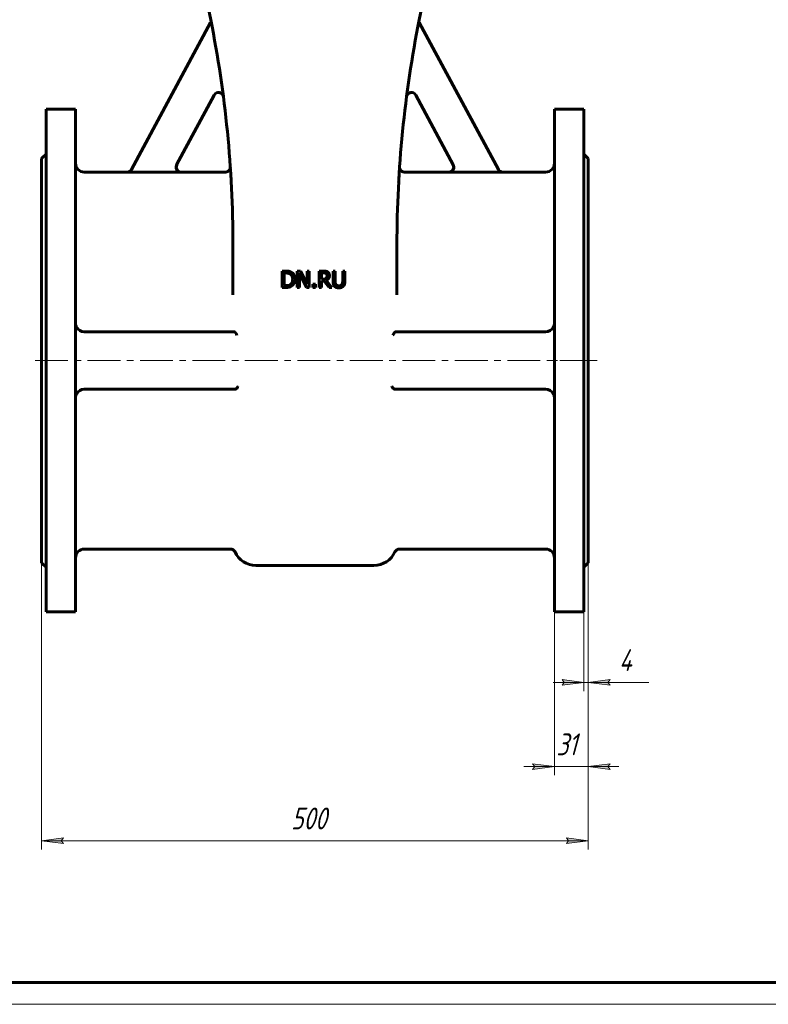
# Model space of a CAD drawing. Header units: millimetres. Extents: x 0 to 649, y -9 to 420.
# Tile 2 of 11: x 131 to 302, y 0 to 225. Entities that reach past the tile are written whole.
import ezdxf

# ---------------------------------------------------------------- set-up
doc = ezdxf.new("R2010")
doc.units = ezdxf.units.MM
for name, pattern in [('K5LT_AXLED', [12, 7.5, -1.5, 1.5, -1.5]), ('K5LT_BASIC', [0]), ('K5LT_THIN', [0])]:
    doc.linetypes.add(name, pattern=pattern)
doc.layers.add('Системный слой', color=7, linetype='Continuous')
doc.layers.add('Системный слой (1)', color=7, linetype='Continuous', true_color=0x6c6c6c)
doc.styles.add('KDIMTEXTSTYLE', font='txt', dxfattribs={"width": 0.96, "oblique": 15, "height": 5})
doc.styles.add('KTEXTSTYLE', font='txt', dxfattribs={"width": 0.96, "height": 5})
doc.dimstyles.new('KDIMSTYLE (0.25)', dxfattribs={"dimtxt": 5, "dimasz": 1, "dimexe": 2, "dimexo": 0, "dimgap": 1, "dimtad": 1, "dimlfac": 4, "dimtxsty": 'KDIMTEXTSTYLE', "dimsah": 1, "dimcen": 0, "dimdle": 1, "dimadec": 0, "dimazin": 0, "dimtfac": 0.667, "dimtmove": 0, "dimatfit": 3, "dimfxl": 1, "dimtvp": 1, "dimtolj": 1, "dimtzin": 0, "dimarcsym": 0})

# ---------------------------------------------------------------- blocks, each defined once
blk = doc.blocks.new('U1')
at = {"layer": 'Системный слой (1)', "color": 143, "linetype": 'K5LT_BASIC', "lineweight": 60, "true_color": 0x33acca}
for p, q in [((155.51, 190.41), (145.67, 190.41)), ((177.95, 190.41), (167.8, 190.41))]:
    blk.add_line(p, q, dxfattribs=at)
blk = doc.blocks.new('U3')
at = {"layer": 'Системный слой (1)', "color": 143, "linetype": 'K5LT_BASIC', "lineweight": 60, "true_color": 0x33acca}
for p, q in [((179.07, 191.61), (179.07, 191.6)), ((179.07, 191.6), (179.07, 191.58)), ((179.07, 191.58), (179.07, 191.54))]:
    blk.add_line(p, q, dxfattribs=at)
blk = doc.blocks.new('U6')
at = {"layer": 'Системный слой (1)', "color": 143, "linetype": 'K5LT_BASIC', "lineweight": 60, "true_color": 0x33acca}
for p, q in [((217.78, 191.57), (217.77, 191.53)), ((217.78, 191.61), (217.78, 191.6)), ((217.78, 191.6), (217.78, 191.57))]:
    blk.add_line(p, q, dxfattribs=at)
blk = doc.blocks.new('U13')
at = {"layer": 'Системный слой (1)', "color": 143, "linetype": 'K5LT_BASIC', "lineweight": 60, "true_color": 0x33acca}
for p, q in [((166.81, 192.07), (166.68, 191.42)), ((166.68, 191.42), (166.92, 190.83)), ((166.92, 190.83), (167.47, 190.46)), ((167.47, 190.46), (167.8, 190.41))]:
    blk.add_line(p, q, dxfattribs=at)
blk = doc.blocks.new('U17')
at = {"layer": 'Системный слой (1)', "color": 143, "linetype": 'K5LT_BASIC', "lineweight": 60, "true_color": 0x33acca}
for p, q in [((229.05, 190.41), (218.9, 190.41)), ((251.17, 190.41), (241.34, 190.41))]:
    blk.add_line(p, q, dxfattribs=at)
blk = doc.blocks.new('U22')
at = {"layer": 'Системный слой (1)', "color": 143, "linetype": 'K5LT_BASIC', "lineweight": 60, "true_color": 0x33acca}
for p, q in [((230.04, 192.07), (230.17, 191.42)), ((229.38, 190.46), (229.05, 190.41)), ((229.92, 190.83), (229.38, 190.46)), ((230.17, 191.42), (229.92, 190.83))]:
    blk.add_line(p, q, dxfattribs=at)
blk = doc.blocks.new('U31')
at = {"layer": 'Системный слой (1)', "color": 143, "linetype": 'K5LT_BASIC', "lineweight": 60, "true_color": 0x33acca}
for p, q in [((260.92, 193.54), (260.92, 147.29)), ((260.92, 147.29), (260.92, 101.04))]:
    blk.add_line(p, q, dxfattribs=at)
blk = doc.blocks.new('U37')
at = {"layer": 'Системный слой (1)', "color": 143, "linetype": 'K5LT_BASIC', "lineweight": 60, "true_color": 0x33acca}
for p, q in [((259.92, 204.79), (259.92, 147.29)), ((259.92, 147.29), (259.92, 89.79))]:
    blk.add_line(p, q, dxfattribs=at)
blk = doc.blocks.new('U42')
at = {"layer": 'Системный слой (1)', "color": 143, "linetype": 'K5LT_BASIC', "lineweight": 60, "true_color": 0x33acca}
for p, q in [((253.17, 204.79), (253.17, 147.29)), ((253.17, 147.29), (253.17, 89.79))]:
    blk.add_line(p, q, dxfattribs=at)
blk = doc.blocks.new('U46')
at = {"layer": 'Системный слой (1)', "color": 143, "linetype": 'K5LT_BASIC', "lineweight": 60, "true_color": 0x33acca}
for p, q in [((143.67, 204.79), (143.67, 147.29)), ((143.67, 147.29), (143.67, 89.79))]:
    blk.add_line(p, q, dxfattribs=at)
blk = doc.blocks.new('U47')
at = {"layer": 'Системный слой (1)', "color": 143, "linetype": 'K5LT_BASIC', "lineweight": 60, "true_color": 0x33acca}
for p, q in [((136.92, 204.79), (136.92, 147.29)), ((136.92, 147.29), (136.92, 89.79))]:
    blk.add_line(p, q, dxfattribs=at)
blk = doc.blocks.new('U48')
at = {"layer": 'Системный слой (1)', "color": 143, "linetype": 'K5LT_BASIC', "lineweight": 60, "true_color": 0x33acca}
for p, q in [((135.92, 193.54), (135.92, 147.29)), ((135.92, 147.29), (135.92, 101.04))]:
    blk.add_line(p, q, dxfattribs=at)
blk = doc.blocks.new('D0')
at = {"layer": 'Системный слой (1)'}
for points in [[(140.92, 36.77), (140.42, 37.43), (140.92, 38.09), (135.92, 37.43)], [(260.92, 37.43), (255.92, 38.09), (256.42, 37.43), (255.92, 36.77)]]:
    blk.add_hatch(color=7, dxfattribs=at).paths.add_polyline_path(points)
at = {"layer": 'Системный слой (1)', "color": 7, "linetype": 'K5LT_THIN', "lineweight": 18, "true_color": 0xffffff}
for p, q in [((135.92, 101.04), (135.92, 35.43)), ((260.92, 101.04), (260.92, 35.43)), ((135.92, 37.43), (140.92, 38.09)), ((140.92, 36.77), (135.92, 37.43)), ((140.92, 38.09), (140.42, 37.43)), ((140.42, 37.43), (140.92, 36.77)), ((256.42, 37.43), (255.92, 38.09)), ((255.92, 38.09), (260.92, 37.43)), ((260.92, 37.43), (255.92, 36.77)), ((255.92, 36.77), (256.42, 37.43))]:
    blk.add_line(p, q, dxfattribs=at)
blk.add_wipeout([(192.95, 38.43), (192.95, 45.81), (203.46, 45.81), (203.46, 38.43)]).dxf.layer = 'Системный слой (1)'
blk.add_line((135.92, 37.43), (260.92, 37.43), dxfattribs=at)
at = {"layer": 'Системный слой (1)', "color": 7, "insert": (192.95, 45.02), "char_height": 5, "attachment_point": 1, "style": 'KTEXTSTYLE'}
blk.add_mtext('\\fArial|b0|c204|p34;\\H5.0;\\W1.000;\\Q15;\\fGOST Type AU|b0|i0|c204|p34;\\Q15;\\W0.960;500', dxfattribs=at)
blk = doc.blocks.new('KDIMARROW_01')
at = {"layer": 'Системный слой'}
blk.add_hatch(color=0, dxfattribs=at).paths.add_polyline_path([(-5, -0.66), (0, 0), (-5, 0.66), (-4.5, 0)])
at = {"layer": 'Системный слой', "color": 0, "linetype": 'K5LT_THIN', "lineweight": 18}
for p, q in [((-4.5, 0), (-5, 0.66)), ((-5, 0.66), (0, 0)), ((0, 0), (-5, -0.66)), ((-5, -0.66), (-4.5, 0))]:
    blk.add_line(p, q, dxfattribs=at)
at = {"layer": 'Системный слой (1)', "color": 0, "linetype": 'K5LT_THIN', "lineweight": 18}
blk.add_line((198.42, 147.29), (198.17, 147.29), dxfattribs=at)
blk = doc.blocks.new('D1')
at = {"layer": 'Системный слой (1)', "color": 7, "linetype": 'K5LT_THIN', "lineweight": 18, "true_color": 0xffffff}
for p, q in [((248.17, 55.04), (248.67, 54.39)), ((248.67, 54.39), (248.17, 53.73)), ((265.42, 54.39), (265.92, 55.04)), ((265.92, 53.73), (265.42, 54.39))]:
    blk.add_line(p, q, dxfattribs=at)
blk.add_wipeout([(253.63, 55.39), (253.63, 62.77), (260.2, 62.77), (260.2, 55.39)]).dxf.layer = 'Системный слой (1)'
at = {"layer": 'Системный слой (1)'}
for points in [[(248.17, 53.73), (253.17, 54.39), (248.17, 55.04), (248.67, 54.39)], [(265.42, 54.39), (265.92, 55.04), (260.92, 54.39), (265.92, 53.73)]]:
    blk.add_hatch(color=7, dxfattribs=at).paths.add_polyline_path(points)
at = {"layer": 'Системный слой (1)', "color": 7, "linetype": 'K5LT_THIN', "lineweight": 18, "true_color": 0xffffff}
for p, q in [((260.92, 101.04), (260.92, 52.39)), ((253.17, 89.79), (253.17, 52.39)), ((253.17, 54.39), (246.17, 54.39)), ((253.17, 54.39), (248.17, 55.04)), ((248.17, 53.73), (253.17, 54.39)), ((253.17, 54.39), (260.92, 54.39)), ((265.92, 55.04), (260.92, 54.39)), ((260.92, 54.39), (265.92, 53.73)), ((260.92, 54.39), (267.92, 54.39))]:
    blk.add_line(p, q, dxfattribs=at)
at = {"layer": 'Системный слой (1)', "color": 7, "insert": (253.63, 61.97), "char_height": 5, "attachment_point": 1, "style": 'KTEXTSTYLE'}
blk.add_mtext('\\fArial|b0|c204|p34;\\H5.0;\\W1.000;\\Q15;\\fGOST Type AU|b0|i0|c204|p34;\\Q15;\\W0.960;31', dxfattribs=at)
blk = doc.blocks.new('D2')
at = {"layer": 'Системный слой (1)'}
for points in [[(254.92, 73.01), (259.92, 73.66), (254.92, 74.32), (255.42, 73.66)], [(265.42, 73.66), (265.92, 74.32), (260.92, 73.66), (265.92, 73.01)]]:
    blk.add_hatch(color=7, dxfattribs=at).paths.add_polyline_path(points)
at = {"layer": 'Системный слой (1)', "color": 7, "linetype": 'K5LT_THIN', "lineweight": 18, "true_color": 0xffffff}
for p, q in [((260.92, 101.04), (260.92, 71.66)), ((259.92, 89.79), (259.92, 71.66)), ((259.92, 73.66), (252.92, 73.66)), ((259.92, 73.66), (254.92, 74.32)), ((254.92, 74.32), (255.42, 73.66)), ((255.42, 73.66), (254.92, 73.01)), ((254.92, 73.01), (259.92, 73.66)), ((259.92, 73.66), (260.92, 73.66)), ((265.92, 74.32), (260.92, 73.66)), ((260.92, 73.66), (265.92, 73.01)), ((260.92, 73.66), (265.92, 73.66)), ((265.42, 73.66), (265.92, 74.32)), ((265.92, 73.01), (265.42, 73.66))]:
    blk.add_line(p, q, dxfattribs=at)
blk.add_wipeout([(267.92, 74.66), (267.92, 82.05), (272.59, 82.05), (272.59, 74.66)]).dxf.layer = 'Системный слой (1)'
for p, q in [((260.92, 73.66), (267.92, 73.66)), ((265.92, 73.66), (274.79, 73.66))]:
    blk.add_line(p, q, dxfattribs=at)
at = {"layer": 'Системный слой (1)', "color": 7, "insert": (267.92, 81.25), "char_height": 5, "attachment_point": 1, "style": 'KTEXTSTYLE'}
blk.add_mtext('\\fArial|b0|c204|p34;\\H5.0;\\W1.000;\\Q15;\\fGOST Type AU|b0|i0|c204|p34;\\Q15;\\W0.960;4', dxfattribs=at)
blk = doc.blocks.new('D3')
at = {"layer": 'Системный слой (1)'}
for points in [[(487.91, 177.85), (491.55, 181.34), (487.13, 178.91), (487.92, 178.67)], [(398.88, 113.24), (403.3, 115.67), (402.5, 115.91), (402.52, 116.73)]]:
    blk.add_hatch(color=7, dxfattribs=at).paths.add_polyline_path(points)
at = {"layer": 'Системный слой (1)', "color": 7, "linetype": 'K5LT_THIN', "lineweight": 18, "true_color": 0xffffff}
for p, q in [((491.55, 181.34), (512.58, 196.79)), ((398.88, 113.24), (491.55, 181.34)), ((487.13, 178.91), (491.55, 181.34)), ((491.55, 181.34), (487.91, 177.85)), ((487.92, 178.67), (487.13, 178.91)), ((487.91, 177.85), (487.92, 178.67)), ((398.88, 113.24), (402.52, 116.73)), ((403.3, 115.67), (398.88, 113.24)), ((402.52, 116.73), (402.5, 115.91)), ((402.5, 115.91), (403.3, 115.67))]:
    blk.add_line(p, q, dxfattribs=at)
blk.add_wipeout([(514.58, 197.79), (514.58, 205.17), (528.65, 205.17), (528.65, 197.79)]).dxf.layer = 'Системный слой (1)'
blk.add_line((512.58, 196.79), (531.24, 196.79), dxfattribs=at)
at = {"layer": 'Системный слой (1)', "color": 7, "char_height": 5, "attachment_point": 1, "style": 'KTEXTSTYLE'}
for s, insert in [('\\fArial|b0|c204|p34;\\H5.0;\\W1.000;\\Q15;\\fGOST Type AU|b0|i0|c204|p34;\\Q15;\\W0.960;⌀', (514.58, 204.38)), ('\\fArial|b0|c204|p34;\\H5.0;\\W1.000;\\Q15;\\fGOST Type AU|b0|i0|c204|p34;\\Q15;\\W0.960;460', (517.89, 204.38))]:
    blk.add_mtext(s, dxfattribs=dict(at, insert=insert))
blk = doc.blocks.new('D4')
at = {"layer": 'Системный слой (1)'}
for points in [[(491.33, 150.89), (496.25, 152), (491.21, 152.2), (491.77, 151.59)], [(399.22, 142.38), (398.66, 142.99), (399.1, 143.69), (394.18, 142.58)]]:
    blk.add_hatch(color=7, dxfattribs=at).paths.add_polyline_path(points)
at = {"layer": 'Системный слой (1)', "color": 7, "linetype": 'K5LT_THIN', "lineweight": 18, "true_color": 0xffffff}
for p, q in [((496.25, 152), (518.38, 154.05)), ((394.18, 142.58), (496.25, 152)), ((491.77, 151.59), (491.21, 152.2)), ((491.21, 152.2), (496.25, 152)), ((496.25, 152), (491.33, 150.89)), ((491.33, 150.89), (491.77, 151.59)), ((394.18, 142.58), (399.1, 143.69)), ((399.22, 142.38), (394.18, 142.58)), ((399.1, 143.69), (398.66, 142.99)), ((398.66, 142.99), (399.22, 142.38))]:
    blk.add_line(p, q, dxfattribs=at)
blk.add_wipeout([(520.38, 155.05), (520.38, 162.43), (533.31, 162.43), (533.31, 155.05)]).dxf.layer = 'Системный слой (1)'
blk.add_line((518.38, 154.05), (535.84, 154.05), dxfattribs=at)
at = {"layer": 'Системный слой (1)', "color": 7, "char_height": 5, "attachment_point": 1, "style": 'KTEXTSTYLE'}
for s, insert in [('\\fArial|b0|c204|p34;\\H5.0;\\W1.000;\\Q15;\\fGOST Type AU|b0|i0|c204|p34;\\Q15;\\W0.960;⌀', (520.38, 161.63)), ('\\fArial|b0|c204|p34;\\H5.0;\\W1.000;\\Q15;\\fGOST Type AU|b0|i0|c204|p34;\\Q15;\\W0.960;410', (523.69, 161.63))]:
    blk.add_mtext(s, dxfattribs=dict(at, insert=insert))
blk = doc.blocks.new('U86')
at = {"color": 143, "linetype": 'K5LT_BASIC', "lineweight": 60, "true_color": 0x33acca}
blk.add_line((589, 5), (20, 5), dxfattribs=at)
at = {"color": 7, "linetype": 'K5LT_THIN', "lineweight": 18, "true_color": 0xffffff}
blk.add_line((594, 0), (0, 0), dxfattribs=at)

msp = doc.modelspace()

# ---------------------------------------------------------------- linework, layer by layer
at = {"layer": 'Системный слой (1)', "color": 143, "linetype": 'K5LT_BASIC', "lineweight": 60, "true_color": 0x33acca}
for p, q in [((174.5763, 225.2764), (172.7768, 234.274)), ((222.2715, 225.2764), (224.071, 234.274)), ((156.4888, 190.9869), (174.5584, 224.6433)), ((174.5584, 224.6433), (174.7192, 224.5569)), ((222.2894, 224.6433), (222.1286, 224.5569)), ((240.359, 190.9869), (222.2894, 224.6433)), ((175.3755, 208.0326), (166.7953, 192.0512)), ((221.4723, 208.0326), (230.0524, 192.0512)), ((136.9239, 204.7886), (143.6739, 204.7886)), ((259.9239, 204.7886), (253.1739, 204.7886)), ((135.9239, 193.5386), (136.9239, 194.5386)), ((260.9239, 193.5386), (259.9239, 194.5386)), ((179.0961, 191.2019), (179.0687, 191.6121)), ((217.7517, 191.2024), (217.7791, 191.6128)), ((155.497, 190.3936), (167.786, 190.3936)), ((241.3507, 190.3936), (229.0618, 190.3936)), ((179.6739, 162.3026), (179.6739, 173.7959)), ((217.1739, 162.3026), (217.1739, 173.7959)), ((191.7478, 167.7624), (190.8939, 167.7624)), ((190.8939, 167.7624), (190.8939, 164.0124)), ((191.3922, 167.3308), (191.7721, 167.3308)), ((191.3922, 164.4439), (191.3922, 167.3308)), ((195.0997, 167.7624), (194.3916, 167.7624)), ((194.3916, 167.7624), (194.3916, 164.0124)), ((194.8566, 164.0124), (194.8566, 167.2458)), ((194.8566, 167.2458), (196.5158, 164.0124)), ((196.61, 164.7934), (195.0997, 167.7624)), ((197.075, 167.7624), (196.61, 167.7624)), ((196.61, 167.7624), (196.61, 164.7934)), ((197.075, 164.0124), (197.075, 167.7624)), ((200.3631, 167.7624), (199.3967, 167.7624)), ((199.3967, 167.7624), (199.3967, 164.0124)), ((199.8951, 167.3308), (200.3904, 167.3308)), ((199.8951, 165.9208), (199.8951, 167.3308)), ((203.0495, 167.7624), (202.5511, 167.7624)), ((202.5511, 167.7624), (202.5511, 165.4224)), ((203.0495, 165.4224), (203.0495, 167.7624)), ((204.7664, 167.7624), (204.7664, 165.4103)), ((205.2648, 167.7624), (204.7664, 167.7624)), ((205.2648, 165.4224), (205.2648, 167.7624)), ((197.9319, 164.7295), (197.9319, 164.0124)), ((198.5336, 164.7295), (197.9319, 164.7295)), ((198.5336, 164.0124), (198.5336, 164.7295)), ((200.3327, 165.9208), (199.8951, 165.9208)), ((199.8951, 164.0124), (199.8951, 165.5045)), ((199.8951, 165.5045), (200.4664, 165.5045)), ((200.4664, 165.5045), (201.6516, 164.0124)), ((202.2988, 164.0124), (200.9648, 165.6443)), ((190.8939, 164.0124), (191.7569, 164.0124)), ((191.7721, 164.4439), (191.3922, 164.4439)), ((194.3916, 164.0124), (194.8566, 164.0124)), ((196.5158, 164.0124), (197.075, 164.0124)), ((197.9319, 164.0124), (198.5336, 164.0124)), ((199.3967, 164.0124), (199.8951, 164.0124)), ((201.6516, 164.0124), (202.2988, 164.0124)), ((145.6739, 153.8511), (179.9631, 153.8511)), ((179.9631, 153.8511), (180.0205, 153.8511)), ((216.8847, 153.8511), (216.8272, 153.8511)), ((251.1739, 153.8511), (216.8847, 153.8511)), ((180.2379, 140.7261), (145.6739, 140.7261)), ((180.2379, 140.7261), (180.2392, 140.7261)), ((216.6099, 140.7261), (216.6086, 140.7261)), ((216.6099, 140.7261), (251.1739, 140.7261)), ((179.1144, 104.1636), (145.6739, 104.1636)), ((251.1739, 104.1636), (217.7334, 104.1636)), ((135.9239, 101.0386), (136.9239, 100.0386)), ((184.9239, 100.4136), (211.9239, 100.4136)), ((260.9239, 101.0386), (259.9239, 100.0386)), ((136.9239, 89.7886), (143.6739, 89.7886)), ((259.9239, 89.7886), (253.1739, 89.7886))]:
    msp.add_line(p, q, dxfattribs=at)
at = {"layer": 'Системный слой (1)', "color": 30, "linetype": 'K5LT_AXLED', "lineweight": 18, "true_color": 0xff8000}
for p, q in [((261.9239, 147.2886), (133.9239, 147.2886)), ((262.9239, 147.2886), (251.1739, 147.2886))]:
    msp.add_line(p, q, dxfattribs=at)
at = {"layer": 'Системный слой (1)', "color": 143, "linetype": 'K5LT_BASIC', "lineweight": 60, "true_color": 0x33acca}
for centre, radius, start, end in [((-82.8261, 173.7959), 262.5, 0, 11.309932), ((479.6739, 173.7959), 262.5, 168.690068, 180), ((176.3667, 207.5004), 1.125, 7.40896, 151.769278), ((220.4811, 207.5004), 1.125, 28.230722, 172.59104), ((145.6739, 192.4136), 2, 180, 270), ((-82.8261, 173.7959), 262.5, 3.875584, 3.891721), ((479.6739, 173.7959), 262.5, 176.108141, 176.125555), ((251.1739, 192.4136), 2, 270, 0), ((145.6739, 155.8511), 2, 208.908579, 270), ((251.1739, 155.8511), 2, 270, 331.091421), ((145.6739, 138.7261), 2, 90, 151.091421), ((251.1739, 138.7261), 2, 28.908579, 90), ((145.6739, 102.1636), 2, 90, 180), ((179.1144, 103.0386), 1.125, 24.315739, 90), ((217.7334, 103.0386), 1.125, 90, 155.684261), ((251.1739, 102.1636), 2, 0, 90), ((184.9239, 105.6636), 5.25, 204.315739, 270), ((211.9239, 105.6636), 5.25, 270, 335.684261)]:
    msp.add_arc(centre, radius, start, end, dxfattribs=at)
for points, knots in [([(167.786, 190.3936), (167.7483, 190.3936), (167.7108, 190.3955), (167.6359, 190.4032), (167.5985, 190.409), (167.5244, 190.4242), (167.4878, 190.4337), (167.4207, 190.4547), (167.39, 190.4657), (167.3247, 190.4925), (167.2903, 190.5087), (167.2242, 190.5439), (167.1925, 190.5629), (167.1303, 190.6046), (167.0998, 190.6274), (167.0453, 190.6726), (167.0209, 190.6947), (166.9703, 190.7447), (166.9446, 190.7728), (166.896, 190.8314), (166.8732, 190.862), (166.8312, 190.9245), (166.812, 190.9564), (166.779, 191.018), (166.7649, 191.0475), (166.7504, 191.0815), (166.7488, 191.0854), (166.733, 191.1239), (166.7207, 191.1591), (166.6994, 191.231), (166.6906, 191.2678), (166.6766, 191.3425), (166.6714, 191.3803), (166.6657, 191.4467), (166.6643, 191.475), (166.6634, 191.5417), (166.6648, 191.5799), (166.6714, 191.6559), (166.6765, 191.6936), (166.6868, 191.7493), (166.6907, 191.7676), (166.7038, 191.8229), (166.7145, 191.8594), (166.7392, 191.9305), (166.7532, 191.965), (166.7773, 192.0164), (166.7861, 192.034), (166.7953, 192.0512)], [0, 0, 0, 0, 0.030111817, 0.030111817, 0.06056767, 0.06056767, 0.091030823, 0.091030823, 0.117163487, 0.117163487, 0.147690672, 0.147690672, 0.1774208, 0.1774208, 0.207957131, 0.207957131, 0.234291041, 0.234291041, 0.264771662, 0.264771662, 0.295307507, 0.295307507, 0.325246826, 0.325246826, 0.351441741, 0.351441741, 0.354835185, 0.354835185, 0.384786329, 0.384786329, 0.415226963, 0.415226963, 0.445920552, 0.445920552, 0.468660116, 0.468660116, 0.499283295, 0.499283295, 0.529749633, 0.529749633, 0.544726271, 0.544726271, 0.575239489, 0.575239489, 0.605103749, 0.605103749, 0.620797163, 0.620797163, 0.620797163, 0.620797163]), ([(179.0689, 191.6091), (179.0689, 191.609), (179.0689, 191.6088), (179.0691, 191.6069), (179.0691, 191.6067), (179.0692, 191.6045), (179.0692, 191.6041), (179.0693, 191.6031), (179.0693, 191.6023), (179.0694, 191.6012), (179.0694, 191.6009), (179.0695, 191.5998), (179.0695, 191.5992), (179.0696, 191.5977), (179.0696, 191.5974), (179.0697, 191.5957), (179.0697, 191.5946), (179.0699, 191.5921), (179.0699, 191.5911), (179.07, 191.5888), (179.0701, 191.5876), (179.0702, 191.5849), (179.0702, 191.5835), (179.0704, 191.5798), (179.0705, 191.5776), (179.0705, 191.5747), (179.0706, 191.5742), (179.0706, 191.5726), (179.0706, 191.5715), (179.0707, 191.5682), (179.0708, 191.566), (179.0708, 191.563), (179.0709, 191.5623), (179.0709, 191.5601), (179.0709, 191.5586), (179.071, 191.5541), (179.071, 191.5511), (179.0711, 191.542), (179.0711, 191.5359), (179.071, 191.5241), (179.0709, 191.5183), (179.0704, 191.5011), (179.07, 191.4896), (179.068, 191.4551), (179.066, 191.4321), (179.0579, 191.3634), (179.0497, 191.3179), (179.0268, 191.2235), (179.0114, 191.1749), (178.9746, 191.0804), (178.9532, 191.0346), (178.905, 190.9477), (178.8784, 190.9064), (178.8214, 190.8302), (178.7913, 190.795), (178.7245, 190.726), (178.6873, 190.6925), (178.6077, 190.6296), (178.5651, 190.6004), (178.4755, 190.5473), (178.4285, 190.5236), (178.3319, 190.4827), (178.2823, 190.4655), (178.1824, 190.4384), (178.1321, 190.4284), (178.0365, 190.4162), (177.9913, 190.4133), (177.9462, 190.4133)], [0, 0, 0, 0, 1.00660877, 1.00660877, 1.50996386, 1.50996386, 1.66882947, 1.66882947, 1.82769508, 1.82769508, 1.88622304, 1.88622304, 1.98656069, 1.98656069, 2.03384808, 2.03384808, 2.13624358, 2.13624358, 2.19573125, 2.19573125, 2.25521892, 2.25521892, 2.31470659, 2.31470659, 2.39374832, 2.39374832, 2.41125844, 2.41125844, 2.44627867, 2.44627867, 2.51631914, 2.51631914, 2.53885712, 2.53885712, 2.58393308, 2.58393308, 2.674085, 2.674085, 2.85438883, 2.85438883, 3.02327738, 3.02327738, 3.36105447, 3.36105447, 4.03660865, 4.03660865, 5.387717, 5.387717, 6.87792982, 6.87792982, 8.35426601, 8.35426601, 9.7880457, 9.7880457, 11.13975416, 11.13975416, 12.59988256, 12.59988256, 14.11000619, 14.11000619, 15.64726701, 15.64726701, 17.18021938, 17.18021938, 18.67732549, 18.67732549, 20, 20, 20, 20]), ([(217.7789, 191.6095), (217.7789, 191.6094), (217.7789, 191.6093), (217.7788, 191.6077), (217.7788, 191.6075), (217.7786, 191.6056), (217.7786, 191.6052), (217.7786, 191.6043), (217.7785, 191.6036), (217.7784, 191.6021), (217.7784, 191.6013), (217.7783, 191.6001), (217.7783, 191.5998), (217.7782, 191.5986), (217.7782, 191.5979), (217.7782, 191.597), (217.7781, 191.5969), (217.7781, 191.5959), (217.7781, 191.5953), (217.778, 191.5935), (217.7779, 191.5925), (217.7778, 191.5904), (217.7778, 191.5892), (217.7777, 191.5867), (217.7776, 191.5854), (217.7775, 191.5819), (217.7774, 191.5799), (217.7773, 191.5771), (217.7773, 191.5764), (217.7772, 191.5743), (217.7772, 191.5728), (217.7771, 191.5685), (217.777, 191.5655), (217.7769, 191.56), (217.7768, 191.5574), (217.7767, 191.5499), (217.7767, 191.5448), (217.7767, 191.5352), (217.7767, 191.5307), (217.7769, 191.5173), (217.7771, 191.5084), (217.7781, 191.4817), (217.7792, 191.4638), (217.7838, 191.4103), (217.7885, 191.3748), (217.8039, 191.2897), (217.8163, 191.2404), (217.8474, 191.1438), (217.8661, 191.0965), (217.9094, 191.0058), (217.9339, 190.9623), (217.9874, 190.8807), (218.0164, 190.8425), (218.0785, 190.7709), (218.1115, 190.7374), (218.1845, 190.6722), (218.2247, 190.6409), (218.31, 190.583), (218.3552, 190.5566), (218.449, 190.5099), (218.4977, 190.4896), (218.5966, 190.456), (218.6468, 190.4427), (218.747, 190.4235), (218.7969, 190.4173), (218.8651, 190.4138), (218.8834, 190.4133), (218.9016, 190.4133)], [0, 0, 0, 0, 1.00481512, 1.00481512, 1.50725985, 1.50725985, 1.67852634, 1.67852634, 1.84979283, 1.84979283, 1.97242004, 1.97242004, 2.02105932, 2.02105932, 2.09154675, 2.09154675, 2.10403381, 2.10403381, 2.16203417, 2.16203417, 2.21794373, 2.21794373, 2.27385329, 2.27385329, 2.32976285, 2.32976285, 2.40192155, 2.40192155, 2.42478792, 2.42478792, 2.47052066, 2.47052066, 2.56198613, 2.56198613, 2.63766003, 2.63766003, 2.78900784, 2.78900784, 2.91977026, 2.91977026, 3.1812951, 3.1812951, 3.70434479, 3.70434479, 4.75044416, 4.75044416, 6.23211198, 6.23211198, 7.71551489, 7.71551489, 9.16877081, 9.16877081, 10.56644465, 10.56644465, 11.93846018, 11.93846018, 13.42461728, 13.42461728, 14.95040809, 14.95040809, 16.48707387, 16.48707387, 18.00124636, 18.00124636, 19.46673496, 19.46673496, 20, 20, 20, 20]), ([(229.0618, 190.3936), (229.0994, 190.3936), (229.137, 190.3955), (229.2119, 190.4032), (229.2493, 190.409), (229.3234, 190.4242), (229.36, 190.4337), (229.4271, 190.4547), (229.4577, 190.4657), (229.5231, 190.4925), (229.5575, 190.5087), (229.6236, 190.5439), (229.6553, 190.5629), (229.7175, 190.6046), (229.748, 190.6274), (229.8025, 190.6726), (229.8269, 190.6947), (229.8775, 190.7447), (229.9033, 190.7728), (229.9518, 190.8314), (229.9746, 190.8619), (230.0166, 190.9245), (230.0358, 190.9564), (230.0688, 191.018), (230.0829, 191.0475), (230.0974, 191.0815), (230.099, 191.0854), (230.1148, 191.1239), (230.1272, 191.159), (230.1484, 191.231), (230.1572, 191.2678), (230.1712, 191.3425), (230.1764, 191.3803), (230.1821, 191.4466), (230.1835, 191.475), (230.1844, 191.5417), (230.183, 191.5799), (230.1764, 191.6559), (230.1713, 191.6936), (230.1609, 191.7493), (230.1571, 191.7676), (230.1439, 191.8229), (230.1333, 191.8594), (230.1086, 191.9305), (230.0946, 191.965), (230.0705, 192.0165), (230.0617, 192.034), (230.0524, 192.0512)], [0, 0, 0, 0, 0.030111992, 0.030111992, 0.060568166, 0.060568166, 0.091031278, 0.091031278, 0.117163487, 0.117163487, 0.147690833, 0.147690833, 0.1774208, 0.1774208, 0.207956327, 0.207956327, 0.234291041, 0.234291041, 0.264771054, 0.264771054, 0.295305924, 0.295305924, 0.325243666, 0.325243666, 0.351441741, 0.351441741, 0.354835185, 0.354835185, 0.384784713, 0.384784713, 0.415224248, 0.415224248, 0.44591807, 0.44591807, 0.468660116, 0.468660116, 0.499283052, 0.499283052, 0.529750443, 0.529750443, 0.544726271, 0.544726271, 0.575240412, 0.575240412, 0.605106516, 0.605106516, 0.620797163, 0.620797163, 0.620797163, 0.620797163]), ([(156.4888, 190.9869), (156.4709, 190.9537), (156.4514, 190.9214), (156.409, 190.8587), (156.3862, 190.8283), (156.3378, 190.7702), (156.3122, 190.7424), (156.2619, 190.693), (156.2375, 190.671), (156.1911, 190.6328), (156.1695, 190.6162), (156.1165, 190.5788), (156.0846, 190.5586), (156.0187, 190.5214), (155.9846, 190.5044), (155.9258, 190.4787), (155.9014, 190.469), (155.8408, 190.4473), (155.8043, 190.4362), (155.7306, 190.4179), (155.6933, 190.4105), (155.6188, 190.3997), (155.5817, 190.3962), (155.5286, 190.3939), (155.5128, 190.3936), (155.497, 190.3936)], [0, 0, 0, 0, 0.03022845, 0.03022845, 0.060723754, 0.060723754, 0.090999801, 0.090999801, 0.117323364, 0.117323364, 0.139111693, 0.139111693, 0.16939842, 0.16939842, 0.199937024, 0.199937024, 0.220923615, 0.220923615, 0.251446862, 0.251446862, 0.281937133, 0.281937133, 0.311870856, 0.311870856, 0.324506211, 0.324506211, 0.324506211, 0.324506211]), ([(155.508, 190.4136), (155.739, 190.4136), (156.1423, 190.5423), (156.4173, 190.8538), (156.4992, 191.0064)], [0, 0, 0, 0, 0.57142773, 1, 1, 1, 1]), ([(179.2862, 188.0542), (179.2792, 188.1831), (179.2723, 188.3086), (179.2587, 188.5529), (179.252, 188.6717), (179.2388, 188.9024), (179.2324, 189.0143), (179.2257, 189.1283), (179.2254, 189.1337), (179.2239, 189.1596), (179.2227, 189.1799), (179.2215, 189.2007), (179.2214, 189.2014), (179.2211, 189.2081), (179.2207, 189.2141), (179.2202, 189.2223), (179.2201, 189.2245), (179.2199, 189.2275), (179.2199, 189.2282), (179.2198, 189.2292), (179.2198, 189.2294), (179.2198, 189.2299), (179.2198, 189.2302), (179.2197, 189.2306), (179.2197, 189.2307), (179.2197, 189.2311), (179.2197, 189.2314), (179.2196, 189.2322), (179.2196, 189.2327), (179.2195, 189.2343), (179.2195, 189.2353), (179.2193, 189.2384), (179.2192, 189.2404), (179.2188, 189.2465), (179.2186, 189.2506), (179.2178, 189.2628), (179.2174, 189.2708), (179.2159, 189.295), (179.215, 189.311), (179.2133, 189.3402), (179.2125, 189.3534), (179.2106, 189.3849), (179.2095, 189.4032), (179.2048, 189.4834), (179.2011, 189.5441), (179.1949, 189.6473), (179.19, 189.7288), (179.1874, 189.7711)], [0, 0, 0, 0, 4.52636207, 4.52636207, 9.05272413, 9.05272413, 13.5790862, 13.5790862, 13.8073524, 13.8073524, 14.66185058, 14.66185058, 14.68962032, 14.68962032, 14.94539926, 14.94539926, 15.03948939, 15.03948939, 15.07071138, 15.07071138, 15.08107179, 15.08107179, 15.09143221, 15.09143221, 15.09810892, 15.09810892, 15.10962049, 15.10962049, 15.1317227, 15.1317227, 15.17546666, 15.17546666, 15.26272436, 15.26272436, 15.43677929, 15.43677929, 15.78396822, 15.78396822, 16.47650424, 16.47650424, 17.05352469, 17.05352469, 17.85789257, 17.85789257, 20.61330183, 20.61330183, 22.63181034, 22.63181034, 22.63181034, 22.63181034]), ([(217.5616, 188.0543), (217.5686, 188.1832), (217.5755, 188.3087), (217.5891, 188.553), (217.5958, 188.6718), (217.609, 188.9025), (217.6154, 189.0144), (217.6221, 189.1284), (217.6224, 189.1338), (217.6235, 189.1533), (217.6243, 189.1672), (217.6255, 189.1875), (217.6259, 189.1938), (217.6266, 189.2069), (217.627, 189.2135), (217.6276, 189.2224), (217.6277, 189.2246), (217.6279, 189.2276), (217.6279, 189.2283), (217.628, 189.2293), (217.628, 189.2295), (217.628, 189.23), (217.628, 189.2303), (217.628, 189.2307), (217.6281, 189.2308), (217.6281, 189.2312), (217.6281, 189.2315), (217.6281, 189.2323), (217.6282, 189.2328), (217.6283, 189.2344), (217.6283, 189.2354), (217.6285, 189.2385), (217.6286, 189.2405), (217.629, 189.2466), (217.6292, 189.2507), (217.6299, 189.2629), (217.6304, 189.2709), (217.6318, 189.2951), (217.6328, 189.3111), (217.6339, 189.33), (217.6341, 189.333), (217.6359, 189.3645), (217.6376, 189.3932), (217.643, 189.4835), (217.6466, 189.5442), (217.6528, 189.6474), (217.6576, 189.7261), (217.6602, 189.7683)], [0, 0, 0, 0, 4.6290414, 4.6290414, 9.2580828, 9.2580828, 13.88712419, 13.88712419, 14.12057065, 14.12057065, 14.7191318, 14.7191318, 14.9944517, 14.9944517, 15.2844323, 15.2844323, 15.38065678, 15.38065678, 15.41258703, 15.41258703, 15.42318246, 15.42318246, 15.4337779, 15.4337779, 15.44060607, 15.44060607, 15.45237877, 15.45237877, 15.47498237, 15.47498237, 15.51971865, 15.51971865, 15.60895577, 15.60895577, 15.78695909, 15.78695909, 16.14202391, 16.14202391, 16.85026992, 16.85026992, 16.98330053, 16.98330053, 18.26299468, 18.26299468, 21.08090967, 21.08090967, 23.14520699, 23.14520699, 23.14520699, 23.14520699]), ([(241.3397, 190.4136), (241.1087, 190.4136), (240.7054, 190.5423), (240.4305, 190.8538), (240.3486, 191.0064)], [0, 0, 0, 0, 0.57142773, 1, 1, 1, 1]), ([(240.359, 190.9869), (240.3769, 190.9537), (240.3964, 190.9214), (240.4388, 190.8587), (240.4616, 190.8283), (240.51, 190.7701), (240.5355, 190.7424), (240.5858, 190.693), (240.6102, 190.671), (240.6566, 190.6327), (240.6783, 190.6162), (240.7312, 190.5788), (240.7631, 190.5586), (240.8291, 190.5214), (240.8631, 190.5044), (240.922, 190.4787), (240.9463, 190.469), (241.0069, 190.4473), (241.0434, 190.4362), (241.1172, 190.4179), (241.1545, 190.4105), (241.229, 190.3997), (241.2661, 190.3962), (241.3192, 190.3939), (241.335, 190.3936), (241.3507, 190.3936)], [0, 0, 0, 0, 0.030229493, 0.030229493, 0.060725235, 0.060725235, 0.091000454, 0.091000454, 0.117323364, 0.117323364, 0.139111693, 0.139111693, 0.169397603, 0.169397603, 0.199936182, 0.199936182, 0.220923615, 0.220923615, 0.251446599, 0.251446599, 0.28193711, 0.28193711, 0.311871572, 0.311871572, 0.324506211, 0.324506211, 0.324506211, 0.324506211]), ([(193.091, 167.4646), (192.9492, 167.5577), (192.778, 167.6307), (192.3768, 167.736), (192.1003, 167.7624), (191.7478, 167.7624)], [-1.16677901, -1.16677901, -1.16677901, -1.16677901, -0.5833895, -0.5833895, 0, 0, 0, 0]), ([(191.7721, 167.3308), (191.997, 167.3308), (192.1849, 167.3131), (192.4867, 167.2422), (192.6291, 167.185), (192.7628, 167.106)], [-0.200223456, -0.200223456, -0.200223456, -0.200223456, -0.100111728, -0.100111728, 0, 0, 0, 0]), ([(192.7628, 167.106), (192.8642, 167.0438), (192.9538, 166.9678), (193.108, 166.7841), (193.1685, 166.6801), (193.3007, 166.3555), (193.3311, 166.12), (193.3311, 165.8904)], [-0.374955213, -0.374955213, -0.374955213, -0.374955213, -0.280119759, -0.280119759, -0.183678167, -0.183678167, 0, 0, 0, 0]), ([(193.8507, 165.8843), (193.8507, 166.249), (193.7844, 166.5635), (193.519, 167.0923), (193.3321, 167.3045), (193.091, 167.4646)], [-0.387823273, -0.387823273, -0.387823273, -0.387823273, -0.193911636, -0.193911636, 0, 0, 0, 0]), ([(201.3173, 167.5648), (201.1856, 167.6499), (201.0473, 167.7041), (200.7576, 167.7507), (200.5778, 167.7624), (200.3631, 167.7624)], [-0.264188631, -0.264188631, -0.264188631, -0.264188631, -0.132094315, -0.132094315, 0, 0, 0, 0]), ([(200.3904, 167.3308), (200.5282, 167.3308), (200.6442, 167.3212), (200.8326, 167.2827), (200.9151, 167.2498), (200.986, 167.2032)], [-0.17270588, -0.17270588, -0.17270588, -0.17270588, -0.08635294, -0.08635294, 0, 0, 0, 0]), ([(200.9648, 165.6443), (201.2038, 165.7334), (201.3933, 165.8706), (201.6728, 166.2414), (201.7427, 166.4708), (201.7427, 166.7443)], [-0.242803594, -0.242803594, -0.242803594, -0.242803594, -0.121401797, -0.121401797, 0, 0, 0, 0]), ([(200.986, 167.2032), (201.0671, 167.1485), (201.1268, 167.0791), (201.2038, 166.911), (201.2231, 166.8142), (201.2231, 166.7048)], [-0.133910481, -0.133910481, -0.133910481, -0.133910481, -0.06695524, -0.06695524, 0, 0, 0, 0]), ([(201.2231, 166.7048), (201.2231, 166.5752), (201.2059, 166.4617), (201.137, 166.2672), (201.0833, 166.1842), (201.0103, 166.1153)], [-0.153701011, -0.153701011, -0.153701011, -0.153701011, -0.076850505, -0.076850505, 0, 0, 0, 0]), ([(201.7427, 166.7443), (201.7427, 166.8492), (201.7319, 166.9555), (201.6836, 167.1285), (201.6508, 167.2117), (201.5153, 167.4092), (201.4245, 167.4956), (201.3173, 167.5648)], [-0.317196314, -0.317196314, -0.317196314, -0.317196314, -0.191606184, -0.191606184, -0.102113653, -0.102113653, 0, 0, 0, 0]), ([(192.8084, 164.6931), (192.6726, 164.5979), (192.5212, 164.5325), (192.1869, 164.4616), (191.9929, 164.4439), (191.7721, 164.4439)], [-0.212320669, -0.212320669, -0.212320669, -0.212320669, -0.106160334, -0.106160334, 0, 0, 0, 0]), ([(193.3311, 165.8904), (193.3311, 165.5987), (193.2875, 165.3556), (193.1133, 164.9666), (192.9826, 164.8106), (192.8084, 164.6931)], [-0.452495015, -0.452495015, -0.452495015, -0.452495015, -0.226247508, -0.226247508, 0, 0, 0, 0]), ([(193.0849, 164.3132), (193.3179, 164.4672), (193.5038, 164.6819), (193.7813, 165.233), (193.8507, 165.5419), (193.8507, 165.8843)], [-0.457315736, -0.457315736, -0.457315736, -0.457315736, -0.228657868, -0.228657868, 0, 0, 0, 0]), ([(201.0103, 166.1153), (200.9712, 166.0761), (200.9273, 166.0432), (200.8084, 165.9791), (200.7459, 165.9645), (200.5943, 165.9309), (200.4614, 165.9208), (200.3327, 165.9208)], [-0.138718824, -0.138718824, -0.138718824, -0.138718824, -0.124074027, -0.124074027, -0.103018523, -0.103018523, 0, 0, 0, 0]), ([(202.5511, 165.4224), (202.5511, 165.155), (202.5779, 164.9301), (202.6853, 164.5654), (202.778, 164.4094), (202.9097, 164.2798)], [-0.21162953, -0.21162953, -0.21162953, -0.21162953, -0.105814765, -0.105814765, 0, 0, 0, 0]), ([(203.2105, 164.6657), (203.1477, 164.7609), (203.1052, 164.8673), (203.0606, 165.1023), (203.0495, 165.2482), (203.0495, 165.4224)], [-0.563517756, -0.563517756, -0.563517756, -0.563517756, -0.281758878, -0.281758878, 0, 0, 0, 0]), ([(203.9064, 164.3588), (203.7403, 164.3588), (203.5995, 164.3846), (203.3685, 164.488), (203.2774, 164.5644), (203.2105, 164.6657)], [-0.266337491, -0.266337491, -0.266337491, -0.266337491, -0.133168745, -0.133168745, 0, 0, 0, 0]), ([(204.6054, 164.6657), (204.5385, 164.5644), (204.4443, 164.488), (204.2012, 164.3846), (204.0624, 164.3588), (203.9064, 164.3588)], [-0.175681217, -0.175681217, -0.175681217, -0.175681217, -0.087840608, -0.087840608, 0, 0, 0, 0]), ([(204.7664, 165.4103), (204.7664, 165.2421), (204.7553, 165.0998), (204.7107, 164.8668), (204.6682, 164.7609), (204.6054, 164.6657)], [-0.142838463, -0.142838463, -0.142838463, -0.142838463, -0.071419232, -0.071419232, 0, 0, 0, 0]), ([(204.9062, 164.2798), (205.0399, 164.4074), (205.1331, 164.5644), (205.2385, 164.9372), (205.2648, 165.1611), (205.2648, 165.4224)], [-0.328980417, -0.328980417, -0.328980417, -0.328980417, -0.164490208, -0.164490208, 0, 0, 0, 0]), ([(191.7569, 164.0124), (192.0608, 164.0124), (192.3105, 164.0326), (192.7015, 164.1137), (192.8945, 164.1937), (193.0849, 164.3132)], [-0.802402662, -0.802402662, -0.802402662, -0.802402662, -0.401201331, -0.401201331, 0, 0, 0, 0]), ([(202.9097, 164.2798), (202.9676, 164.2218), (203.0315, 164.1714), (203.173, 164.0837), (203.2493, 164.048), (203.4438, 163.9796), (203.6269, 163.9334), (203.9064, 163.9334)], [-0.529439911, -0.529439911, -0.529439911, -0.529439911, -0.378897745, -0.378897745, -0.223613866, -0.223613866, 0, 0, 0, 0]), ([(203.9064, 163.9334), (204.1374, 163.9334), (204.3319, 163.9617), (204.6479, 164.0752), (204.7867, 164.1623), (204.9062, 164.2798)], [-0.218219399, -0.218219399, -0.218219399, -0.218219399, -0.1091097, -0.1091097, 0, 0, 0, 0]), ([(143.9231, 154.8842), (143.8849, 154.9534), (143.8187, 155.0864), (143.7521, 155.261), (143.707, 155.4214), (143.6803, 155.5691), (143.6739, 155.6732), (143.6739, 155.7229)], [0, 0, 0, 0, 1.93972683, 3.7315282, 4.93553762, 6.52249494, 8, 8, 8, 8]), ([(252.9247, 154.8842), (252.9629, 154.9534), (253.029, 155.0864), (253.0957, 155.261), (253.1408, 155.4214), (253.1675, 155.5691), (253.1739, 155.6732), (253.1739, 155.7229)], [0, 0, 0, 0, 1.93972683, 3.7315282, 4.93553762, 6.52249494, 8, 8, 8, 8]), ([(180.5832, 153.1011), (180.5688, 153.1284), (180.5384, 153.1868), (180.4882, 153.2837), (180.4361, 153.3823), (180.3857, 153.4731), (180.3481, 153.5363), (180.3085, 153.5994), (180.2643, 153.6645), (180.2112, 153.7308), (180.1615, 153.7821), (180.1197, 153.8158), (180.078, 153.8395), (180.0466, 153.8494), (180.0269, 153.8511), (180.0205, 153.8511)], [0, 0, 0, 0, 1.62010328, 3.1892712, 4.76855786, 6.24336298, 7.4335551, 7.840169, 9.44487895, 10.9658936, 12.04255872, 13.37060052, 14.29270517, 15.4455516, 16, 16, 16, 16]), ([(216.2646, 153.1011), (216.279, 153.1284), (216.3094, 153.1868), (216.3595, 153.2837), (216.4117, 153.3823), (216.4621, 153.4731), (216.4997, 153.5363), (216.5393, 153.5994), (216.5835, 153.6645), (216.6365, 153.7308), (216.6863, 153.7821), (216.7281, 153.8158), (216.7698, 153.8395), (216.8011, 153.8494), (216.8209, 153.8511), (216.8272, 153.8511)], [0, 0, 0, 0, 1.62010328, 3.1892712, 4.76855786, 6.24336298, 7.4335551, 7.840169, 9.44487895, 10.9658936, 12.04255872, 13.37060052, 14.29270517, 15.4455516, 16, 16, 16, 16]), ([(143.9231, 139.6929), (143.8849, 139.6237), (143.8187, 139.4907), (143.7521, 139.3162), (143.707, 139.1557), (143.6803, 139.008), (143.6739, 138.9039), (143.6739, 138.8542)], [0, 0, 0, 0, 1.93972683, 3.7315282, 4.93553762, 6.52249494, 8, 8, 8, 8]), ([(180.2392, 140.7261), (180.295, 140.7265), (180.3524, 140.7516), (180.4904, 140.8569), (180.5631, 140.9509), (180.6961, 141.151), (180.7657, 141.2815), (180.8352, 141.4131), (180.8356, 141.4138), (180.836, 141.4145)], [0, 0, 0, 0, 0.099819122, 0.099819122, 0.242872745, 0.242872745, 0.424135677, 0.424135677, 0.425138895, 0.425138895, 0.425138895, 0.425138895]), ([(216.6086, 140.7261), (216.5528, 140.7265), (216.4954, 140.7516), (216.3574, 140.8569), (216.2846, 140.9509), (216.1517, 141.151), (216.0821, 141.2815), (216.0126, 141.4131), (216.0122, 141.4138), (216.0118, 141.4145)], [0, 0, 0, 0, 0.099819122, 0.099819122, 0.242872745, 0.242872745, 0.424135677, 0.424135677, 0.425138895, 0.425138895, 0.425138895, 0.425138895]), ([(252.9247, 139.6929), (252.9629, 139.6237), (253.029, 139.4907), (253.0957, 139.3162), (253.1408, 139.1557), (253.1675, 139.008), (253.1739, 138.9039), (253.1739, 138.8542)], [0, 0, 0, 0, 1.93972683, 3.7315282, 4.93553762, 6.52249494, 8, 8, 8, 8])]:
    msp.add_open_spline(points, degree=3, knots=knots, dxfattribs=at)

# ---------------------------------------------------------------- block references
at = {"layer": 'Системный слой (1)'}
for name in ['U47', 'U46', 'U42', 'U37', 'U48', 'U13', 'U3', 'U6', 'U22', 'U31', 'U1', 'U17']:
    msp.add_blockref(name, (0, 0), dxfattribs=at)

# ---------------------------------------------------------------- next in the draw order: dimensions: what is measured, and where the dimension line sits
at = {"layer": 'Системный слой (1)', "color": 7}
dim = msp.add_linear_dim(base=(135.9239, 37.4293), p1=(260.9239, 101.0386), p2=(135.9239, 101.0386), dimstyle='KDIMSTYLE (0.25)', override={"dimexo": 0, "dimpost": '\\fGOST Type AU|b0|c204|p34;\\H5.0;\\W0.960;\\Q15;<>', "dimblk1": 'KDIMARROW_01', "dimblk2": 'KDIMARROW_01', "dimse1": 0, "dimse2": 0, "dimclrt": 7, "dimtol": 1, "dimtp": 0, "dimtm": 0, "dimtdec": 5, "dimtolj": 1}, dxfattribs=at)
dim.commit()
dim.dimension.update_dxf_attribs({"geometry": 'D0', "text_midpoint": (198.4239, 37.4293), "dimtype": 160})

# ---------------------------------------------------------------- next in the draw order: dimensions: what is measured, and where the dimension line sits
dim = msp.add_linear_dim(base=(253.1739, 54.3863), p1=(260.9239, 101.0386), p2=(253.1739, 89.7886), dimstyle='KDIMSTYLE (0.25)', override={"dimexo": 0, "dimpost": '\\fGOST Type AU|b0|c204|p34;\\H5.0;\\W0.960;\\Q15;<>', "dimblk1": 'KDIMARROW_01', "dimblk2": 'KDIMARROW_01', "dimse1": 0, "dimse2": 0, "dimclrt": 7, "dimtol": 1, "dimtp": 0, "dimtm": 0, "dimtdec": 5, "dimtolj": 1}, dxfattribs=at)
dim.commit()
dim.dimension.update_dxf_attribs({"geometry": 'D1', "text_midpoint": (257.0489, 54.3863), "dimtype": 160})

# ---------------------------------------------------------------- next in the draw order: dimensions: what is measured, and where the dimension line sits
dim = msp.add_linear_dim(base=(259.9239, 73.6647), p1=(260.9239, 101.0386), p2=(259.9239, 89.7886), dimstyle='KDIMSTYLE (0.25)', override={"dimexo": 0, "dimtoh": 1, "dimpost": '\\fGOST Type AU|b0|c204|p34;\\H5.0;\\W0.960;\\Q15;<>', "dimblk1": 'KDIMARROW_01', "dimblk2": 'KDIMARROW_01', "dimse1": 0, "dimse2": 0, "dimclrt": 7, "dimtol": 1, "dimtp": 0, "dimtm": 0, "dimtdec": 5, "dimtmove": 1, "dimtolj": 1}, dxfattribs=at)
dim.commit()
dim.dimension.update_dxf_attribs({"geometry": 'D2', "text_midpoint": (270.3552, 73.6647), "dimtype": 160})

# ---------------------------------------------------------------- next in the draw order: dimensions: what is measured, and where the dimension line sits
dim = msp.add_diameter_dim_2p(p1=(259.8721, 11.0963), p2=(630.5562, 283.4808), dimstyle='KDIMSTYLE (0.25)', override={"dimtih": 1, "dimtoh": 1, "dimpost": '\\fGOST Type AU|b0|c204|p34;\\H5.0;\\W0.960;\\Q15;<>', "dimblk1": 'KDIMARROW_01', "dimblk2": 'KDIMARROW_01', "dimclrt": 7, "dimtol": 1, "dimtp": 0, "dimtm": 0, "dimtdec": 5, "dimtmove": 1, "dimatfit": 2, "dimtolj": 1}, dxfattribs=at)
dim.commit()
dim.dimension.update_dxf_attribs({"geometry": 'D3', "text_midpoint": (514.583, 196.7923), "dimtype": 163})

# ---------------------------------------------------------------- next in the draw order: dimensions: what is measured, and where the dimension line sits
dim = msp.add_diameter_dim_2p(p1=(241.0827, 128.4377), p2=(649.3456, 166.1395), dimstyle='KDIMSTYLE (0.25)', override={"dimtih": 1, "dimtoh": 1, "dimpost": '\\fGOST Type AU|b0|c204|p34;\\H5.0;\\W0.960;\\Q15;<>', "dimblk1": 'KDIMARROW_01', "dimblk2": 'KDIMARROW_01', "dimclrt": 7, "dimtol": 1, "dimtp": 0, "dimtm": 0, "dimtdec": 5, "dimtmove": 1, "dimatfit": 2, "dimtolj": 1}, dxfattribs=at)
dim.commit()
dim.dimension.update_dxf_attribs({"geometry": 'D4', "text_midpoint": (520.3818, 154.0454), "dimtype": 163})

# ---------------------------------------------------------------- next in the draw order: block references
msp.add_blockref('U86', (0, 0))

doc.saveas('drawing.dxf')
